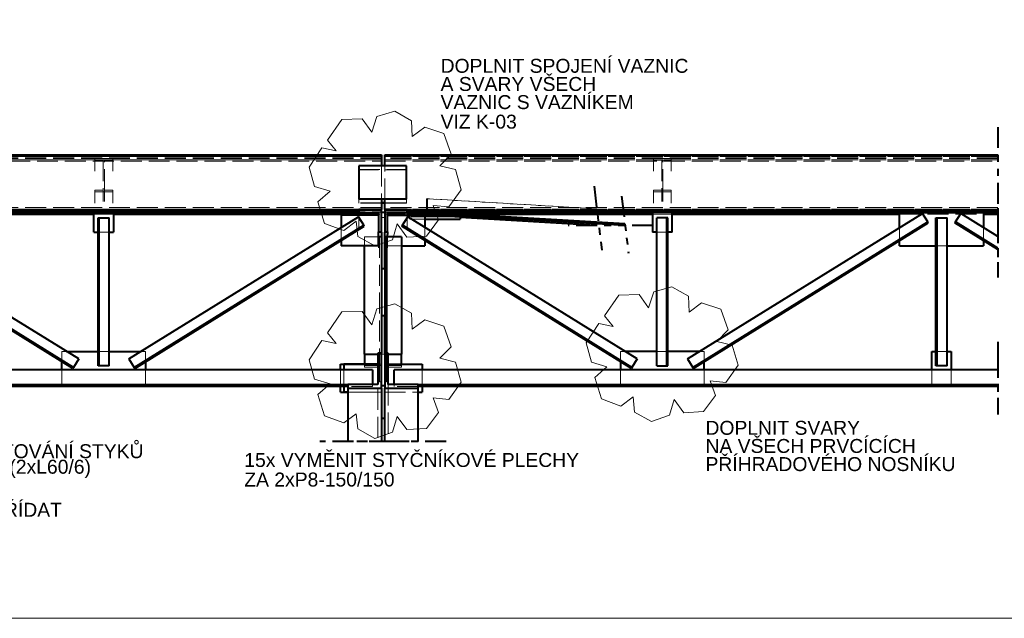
# Model space of a CAD drawing. Header units: metres. Extents: x 235 to 340, y 94 to 153.
# Tile 3 of 48: x 242.15 to 256.25, y 106.91 to 115.49. Entities that reach past the tile are written whole.
import ezdxf

# ---------------------------------------------------------------- set-up
doc = ezdxf.new("R2010")
doc.units = ezdxf.units.M
doc.linetypes.add('__RA_2', pattern=[0.4, 0.3, -0.1])
doc.linetypes.add('__RA_4', pattern=[0.6, 0.3, -0.1, 0, -0.1, 0, -0.1])
doc.layers.add('POPIS', color=7, linetype='Continuous', lineweight=13)
doc.layers.add('Standard', color=7, linetype='Continuous', lineweight=40)
doc.styles.add('ARIAL', font='ARIAL.TTF')

msp = doc.modelspace()

# ---------------------------------------------------------------- linework, layer by layer
at = {"layer": 'Standard', "color": 1, "linetype": '__RA_4', "lineweight": 40}
for p, q in [((256.162, 113.948), (256.162, 112.354)), ((250.378, 113.098), (250.489, 112.185)), ((250.771, 112.957), (250.871, 112.139)), ((256.162, 112.787), (256.162, 112.693)), ((256.162, 112.781), (256.162, 111.811)), ((256.162, 112.761), (256.162, 112.667)), ((256.162, 112.611), (256.162, 111.792)), ((251.222, 112.536), (250.005, 112.536)), ((256.162, 110.867), (256.162, 109.851)), ((256.162, 110.651), (256.162, 109.827)), ((247.731, 109.443), (246.451, 109.443)), ((248.259, 109.443), (246.979, 109.443))]:
    msp.add_line(p, q, dxfattribs=at)
at = {"layer": 'Standard', "color": 1, "linetype": 'Continuous', "lineweight": 40}
for p, q in [((238.399, 113.55), (247.331, 113.55)), ((247.331, 113.55), (247.331, 113.394)), ((247.379, 113.394), (247.379, 113.55)), ((247.379, 113.55), (256.162, 113.55)), ((247.691, 113.394), (247.011, 113.394)), ((247.011, 113.394), (247.011, 112.915)), ((247.691, 112.915), (247.691, 113.394)), ((247.011, 112.915), (247.011, 112.912)), ((247.691, 112.915), (247.011, 112.915)), ((247.691, 112.912), (247.011, 112.912)), ((247.331, 112.912), (247.331, 112.765)), ((247.379, 112.861), (247.331, 112.861)), ((247.379, 112.857), (247.331, 112.857)), ((247.379, 112.765), (247.379, 112.912)), ((247.691, 112.912), (247.691, 112.915)), ((247.011, 112.753), (238.399, 112.753)), ((238.399, 112.727), (247.011, 112.727)), ((247.011, 112.727), (238.399, 112.727)), ((242.996, 110.624), (239.63, 112.71)), ((239.955, 112.701), (243.215, 112.701)), ((243.215, 112.723), (243.495, 112.723)), ((243.215, 112.443), (243.215, 112.723)), ((243.495, 112.723), (243.495, 112.443)), ((243.495, 112.701), (247.011, 112.701)), ((247.011, 112.765), (247.011, 112.725)), ((247.331, 112.765), (247.011, 112.765)), ((247.011, 112.683), (247.011, 112.725)), ((247.011, 112.725), (247.291, 112.725)), ((247.291, 112.725), (247.291, 112.444)), ((247.331, 112.444), (247.331, 112.765)), ((247.379, 112.721), (247.331, 112.721)), ((247.379, 112.765), (247.379, 112.444)), ((247.699, 112.765), (247.379, 112.765)), ((247.419, 112.725), (247.699, 112.725)), ((247.419, 112.444), (247.419, 112.725)), ((247.699, 112.725), (247.699, 112.765)), ((256.162, 112.753), (247.699, 112.753)), ((247.699, 112.727), (256.162, 112.727)), ((256.162, 112.727), (247.699, 112.727)), ((247.699, 112.725), (247.699, 112.683)), ((247.699, 112.701), (251.215, 112.701)), ((247.739, 112.683), (247.739, 112.701)), ((248.459, 112.701), (247.739, 112.701)), ((250.82, 112.56), (248.459, 112.701)), ((248.459, 112.67), (248.459, 112.701)), ((251.495, 112.723), (251.215, 112.723)), ((251.215, 112.723), (251.215, 112.443)), ((251.495, 112.443), (251.495, 112.723)), ((251.495, 112.701), (254.755, 112.701)), ((251.715, 110.624), (255.081, 112.71)), ((254.755, 112.723), (255.955, 112.723)), ((254.755, 112.509), (254.755, 112.723)), ((255.157, 112.588), (255.081, 112.71)), ((255.554, 112.588), (255.63, 112.71)), ((256.162, 112.381), (255.63, 112.71)), ((255.955, 112.723), (255.955, 112.509)), ((255.955, 112.701), (256.162, 112.701)), ((242.912, 110.488), (239.546, 112.574)), ((242.92, 110.501), (239.554, 112.588)), ((243.275, 112.647), (243.291, 112.647)), ((243.275, 110.527), (243.275, 112.647)), ((243.291, 112.647), (243.435, 112.647)), ((243.291, 110.527), (243.291, 112.647)), ((243.435, 110.527), (243.435, 112.647)), ((243.715, 110.624), (247.002, 112.662)), ((247.291, 112.683), (246.755, 112.683)), ((246.755, 112.683), (246.755, 112.509)), ((247.078, 112.539), (247.002, 112.662)), ((247.419, 112.683), (247.955, 112.683)), ((247.633, 112.539), (247.709, 112.662)), ((250.996, 110.624), (247.709, 112.662)), ((247.955, 112.683), (247.955, 112.509)), ((247.955, 112.67), (248.459, 112.67)), ((247.955, 112.629), (248.459, 112.629)), ((250.822, 112.536), (248.459, 112.677)), ((248.459, 112.67), (248.459, 112.629)), ((250.405, 112.536), (248.459, 112.652)), ((251.275, 110.527), (251.275, 112.647)), ((251.419, 112.647), (251.275, 112.647)), ((251.419, 110.527), (251.419, 112.647)), ((251.435, 112.647), (251.419, 112.647)), ((251.435, 110.527), (251.435, 112.647)), ((251.791, 110.501), (255.157, 112.588)), ((251.799, 110.488), (255.165, 112.574)), ((255.165, 112.574), (255.157, 112.588)), ((255.275, 112.647), (255.291, 112.647)), ((255.275, 110.527), (255.275, 112.647)), ((255.291, 112.647), (255.435, 112.647)), ((255.291, 110.527), (255.291, 112.647)), ((255.435, 110.527), (255.435, 112.647)), ((255.546, 112.574), (255.554, 112.588)), ((256.162, 112.192), (255.546, 112.574)), ((256.162, 112.211), (255.554, 112.588)), ((243.215, 112.443), (243.275, 112.443)), ((243.435, 112.443), (243.495, 112.443)), ((243.791, 110.501), (247.078, 112.539)), ((243.799, 110.488), (247.086, 112.526)), ((247.086, 112.526), (247.078, 112.539)), ((247.291, 112.407), (247.291, 112.444)), ((247.291, 112.444), (247.331, 112.444)), ((247.291, 112.243), (247.291, 112.407)), ((247.331, 112.44), (247.331, 112.444)), ((247.331, 112.44), (247.331, 111.921)), ((247.379, 112.444), (247.419, 112.444)), ((247.379, 112.444), (247.379, 112.44)), ((247.379, 111.921), (247.379, 112.44)), ((247.419, 112.444), (247.419, 112.407)), ((247.419, 112.374), (247.419, 112.407)), ((247.625, 112.526), (247.633, 112.539)), ((250.912, 110.488), (247.625, 112.526)), ((250.92, 110.501), (247.633, 112.539)), ((251.275, 112.443), (251.215, 112.443)), ((251.495, 112.443), (251.435, 112.443)), ((246.755, 112.321), (246.755, 112.243)), ((247.331, 112.374), (247.291, 112.374)), ((247.403, 112.374), (247.379, 112.374)), ((247.619, 112.374), (247.403, 112.374)), ((247.403, 112.374), (247.403, 110.706)), ((247.619, 112.374), (247.619, 110.694)), ((247.955, 112.321), (247.955, 112.243)), ((254.755, 112.243), (254.755, 112.321)), ((255.955, 112.321), (255.955, 112.243)), ((247.291, 112.243), (246.755, 112.243)), ((247.091, 110.694), (247.091, 112.243)), ((247.619, 112.243), (247.955, 112.243)), ((254.755, 112.243), (255.275, 112.243)), ((255.435, 112.243), (255.955, 112.243)), ((247.331, 111.921), (247.331, 111.244)), ((247.331, 111.921), (247.379, 111.921)), ((247.379, 111.921), (247.379, 111.244)), ((247.331, 111.244), (247.331, 110.706)), ((247.379, 111.244), (247.331, 111.244)), ((247.379, 110.706), (247.379, 111.244)), ((242.823, 110.731), (243.275, 110.731)), ((243.435, 110.731), (243.888, 110.731)), ((251.275, 110.731), (250.823, 110.731)), ((251.888, 110.731), (251.435, 110.731)), ((255.215, 110.731), (255.275, 110.731)), ((255.215, 110.467), (255.215, 110.731)), ((255.435, 110.731), (255.495, 110.731)), ((255.495, 110.731), (255.495, 110.467)), ((242.755, 110.467), (242.755, 110.585)), ((242.996, 110.624), (242.92, 110.501)), ((243.715, 110.624), (243.791, 110.501)), ((243.955, 110.585), (243.955, 110.467)), ((247.091, 110.694), (247.091, 110.547)), ((247.091, 110.694), (247.283, 110.694)), ((247.331, 110.706), (247.283, 110.706)), ((247.283, 110.706), (247.283, 110.257)), ((247.331, 110.207), (247.331, 110.706)), ((247.379, 110.706), (247.379, 110.207)), ((247.427, 110.706), (247.379, 110.706)), ((247.427, 110.257), (247.427, 110.706)), ((247.427, 110.694), (247.619, 110.694)), ((247.619, 110.547), (247.619, 110.694)), ((250.755, 110.585), (250.755, 110.467)), ((250.996, 110.624), (250.92, 110.501)), ((251.715, 110.624), (251.791, 110.501)), ((251.955, 110.467), (251.955, 110.585)), ((247.203, 110.467), (238.399, 110.467)), ((242.92, 110.501), (242.912, 110.488)), ((243.291, 110.527), (243.275, 110.527)), ((243.435, 110.527), (243.291, 110.527)), ((243.791, 110.501), (243.799, 110.488)), ((246.747, 110.547), (247.283, 110.547)), ((246.747, 110.467), (246.747, 110.547)), ((247.283, 110.547), (246.795, 110.547)), ((246.795, 110.547), (246.795, 110.467)), ((247.203, 110.467), (247.203, 110.257)), ((247.427, 110.547), (247.915, 110.547)), ((256.162, 110.467), (247.515, 110.467)), ((247.515, 110.257), (247.515, 110.467)), ((247.915, 110.547), (247.915, 110.467)), ((250.92, 110.501), (250.912, 110.488)), ((251.275, 110.527), (251.419, 110.527)), ((251.419, 110.527), (251.435, 110.527)), ((251.791, 110.501), (251.799, 110.488)), ((255.291, 110.527), (255.275, 110.527)), ((255.435, 110.527), (255.291, 110.527)), ((246.851, 110.251), (238.399, 110.251)), ((246.851, 110.227), (238.399, 110.227)), ((246.747, 110.147), (246.747, 110.227)), ((246.747, 110.147), (246.851, 110.147)), ((246.795, 110.227), (246.795, 110.147)), ((246.851, 110.147), (246.795, 110.147)), ((247.283, 110.257), (246.851, 110.257)), ((246.851, 110.257), (246.851, 110.207)), ((246.851, 110.207), (247.331, 110.207)), ((246.851, 110.207), (246.851, 109.443)), ((247.331, 110.245), (247.379, 110.245)), ((247.331, 110.207), (247.331, 109.443)), ((247.379, 109.443), (247.379, 110.207)), ((247.379, 110.207), (247.859, 110.207)), ((247.859, 110.257), (247.427, 110.257)), ((247.859, 110.207), (247.859, 110.257)), ((256.162, 110.251), (247.859, 110.251)), ((256.162, 110.227), (247.859, 110.227)), ((247.859, 109.443), (247.859, 110.207)), ((247.859, 110.147), (247.915, 110.147)), ((247.915, 110.227), (247.915, 110.147)), ((247.379, 109.771), (247.331, 109.771))]:
    msp.add_line(p, q, dxfattribs=at)
at = {"layer": 'Standard', "color": 136, "linetype": '__RA_2', "lineweight": 18}
for p, q in [((238.399, 113.524), (247.331, 113.524)), ((247.331, 113.524), (238.399, 113.524)), ((247.331, 113.504), (238.399, 113.504)), ((247.331, 113.498), (238.399, 113.498)), ((238.399, 113.48), (247.331, 113.48)), ((247.331, 113.48), (238.399, 113.48)), ((238.399, 113.457), (247.331, 113.457)), ((243.483, 113.498), (243.227, 113.498)), ((243.227, 113.498), (243.227, 113.473)), ((243.227, 113.473), (243.347, 113.473)), ((243.227, 113.473), (243.227, 113.313)), ((243.347, 113.473), (243.347, 113.045)), ((243.364, 113.473), (243.483, 113.473)), ((243.364, 113.045), (243.364, 113.473)), ((243.483, 113.473), (243.483, 113.498)), ((243.483, 113.473), (243.483, 113.313)), ((247.011, 113.39), (247.691, 113.39)), ((247.331, 113.394), (247.331, 112.912)), ((247.379, 113.524), (256.162, 113.524)), ((256.162, 113.524), (247.379, 113.524)), ((256.162, 113.504), (247.379, 113.504)), ((256.162, 113.498), (247.379, 113.498)), ((247.379, 113.48), (256.162, 113.48)), ((256.162, 113.48), (247.379, 113.48)), ((247.379, 113.457), (256.162, 113.457)), ((247.379, 112.912), (247.379, 113.394)), ((251.227, 113.498), (251.227, 113.473)), ((251.483, 113.498), (251.227, 113.498)), ((251.227, 113.313), (251.227, 113.473)), ((251.227, 113.473), (251.347, 113.473)), ((251.347, 113.473), (251.347, 113.045)), ((251.364, 113.473), (251.483, 113.473)), ((251.364, 113.045), (251.364, 113.473)), ((251.483, 113.473), (251.483, 113.498)), ((251.483, 113.313), (251.483, 113.473)), ((247.011, 113.339), (247.691, 113.339)), ((247.691, 113.336), (247.011, 113.336)), ((243.227, 113.045), (243.227, 113.02)), ((243.347, 113.045), (243.227, 113.045)), ((243.227, 113.02), (243.483, 113.02)), ((243.227, 113.02), (243.227, 112.857)), ((243.347, 113.045), (243.347, 112.882)), ((243.364, 113.045), (243.364, 112.882)), ((243.483, 113.045), (243.364, 113.045)), ((243.483, 113.02), (243.483, 113.045)), ((243.483, 113.02), (243.483, 112.857)), ((251.227, 113.045), (251.227, 113.02)), ((251.347, 113.045), (251.227, 113.045)), ((251.227, 113.02), (251.483, 113.02)), ((251.227, 112.857), (251.227, 113.02)), ((251.347, 112.882), (251.347, 113.045)), ((251.364, 112.882), (251.364, 113.045)), ((251.483, 113.045), (251.364, 113.045)), ((251.483, 113.02), (251.483, 113.045)), ((251.483, 112.857), (251.483, 113.02)), ((247.011, 112.861), (247.011, 112.912)), ((247.011, 112.857), (247.011, 112.861)), ((247.331, 112.861), (247.011, 112.861)), ((247.331, 112.857), (247.011, 112.857)), ((247.691, 112.861), (247.379, 112.861)), ((247.691, 112.857), (247.379, 112.857)), ((247.691, 112.912), (247.691, 112.861)), ((247.691, 112.861), (247.691, 112.857)), ((247.993, 112.922), (247.979, 112.92)), ((247.979, 112.92), (247.979, 112.681)), ((247.979, 112.92), (250.376, 112.777)), ((250.417, 112.777), (247.993, 112.922)), ((247.993, 112.707), (247.993, 112.922)), ((247.331, 112.794), (238.399, 112.794)), ((238.399, 112.771), (247.331, 112.771)), ((247.331, 112.771), (238.399, 112.771)), ((238.399, 112.747), (247.331, 112.747)), ((243.215, 112.701), (243.495, 112.701)), ((247.331, 112.753), (247.011, 112.753)), ((247.011, 112.727), (247.331, 112.727)), ((247.331, 112.727), (247.011, 112.727)), ((247.011, 112.701), (247.331, 112.701)), ((256.162, 112.794), (247.379, 112.794)), ((247.379, 112.771), (256.162, 112.771)), ((256.162, 112.771), (247.379, 112.771)), ((247.699, 112.753), (247.379, 112.753)), ((247.379, 112.747), (256.162, 112.747)), ((247.379, 112.727), (247.699, 112.727)), ((247.699, 112.727), (247.379, 112.727)), ((247.379, 112.701), (247.699, 112.701)), ((247.979, 112.681), (248.117, 112.698)), ((248.117, 112.722), (247.993, 112.707)), ((250.444, 112.56), (247.993, 112.707)), ((248.459, 112.701), (248.117, 112.722)), ((248.117, 112.698), (248.117, 112.722)), ((248.459, 112.677), (248.117, 112.698)), ((251.215, 112.701), (251.495, 112.701)), ((254.755, 112.701), (255.955, 112.701)), ((247.011, 112.496), (247.011, 112.683)), ((247.379, 112.653), (247.331, 112.653)), ((247.699, 112.683), (247.699, 112.496)), ((247.739, 112.67), (247.739, 112.683)), ((247.739, 112.67), (247.955, 112.67)), ((247.739, 112.629), (247.739, 112.67)), ((248.459, 112.66), (247.739, 112.66)), ((247.739, 112.629), (247.955, 112.629)), ((248.459, 112.652), (247.979, 112.681)), ((243.275, 112.443), (243.435, 112.443)), ((246.755, 112.509), (246.755, 112.321)), ((247.955, 112.509), (247.955, 112.321)), ((251.435, 112.443), (251.275, 112.443)), ((254.755, 112.321), (254.755, 112.509)), ((255.955, 112.509), (255.955, 112.321)), ((247.091, 112.243), (247.091, 112.374)), ((247.291, 112.374), (247.091, 112.374)), ((247.307, 112.374), (247.307, 110.694)), ((247.419, 112.243), (247.419, 112.374)), ((247.291, 112.215), (247.291, 112.243)), ((247.419, 112.243), (247.619, 112.243)), ((247.419, 112.243), (247.419, 112.215)), ((255.275, 112.243), (255.435, 112.243)), ((242.755, 110.731), (242.823, 110.731)), ((242.755, 110.585), (242.755, 110.731)), ((243.275, 110.731), (243.435, 110.731)), ((243.888, 110.731), (243.955, 110.731)), ((243.955, 110.731), (243.955, 110.585)), ((250.823, 110.731), (250.755, 110.731)), ((250.755, 110.731), (250.755, 110.603)), ((251.435, 110.731), (251.275, 110.731)), ((251.955, 110.731), (251.888, 110.731)), ((251.955, 110.585), (251.955, 110.731)), ((255.275, 110.731), (255.435, 110.731)), ((247.283, 110.694), (247.331, 110.694)), ((247.307, 110.506), (247.307, 110.694)), ((247.379, 110.694), (247.331, 110.694)), ((247.379, 110.694), (247.403, 110.694)), ((247.403, 110.706), (247.403, 110.694)), ((247.403, 110.694), (247.403, 110.506)), ((247.403, 110.694), (247.427, 110.694)), ((250.755, 110.603), (250.755, 110.585)), ((242.755, 110.251), (242.755, 110.467)), ((243.955, 110.467), (243.955, 110.251)), ((246.747, 110.227), (246.747, 110.467)), ((246.795, 110.467), (246.795, 110.227)), ((247.091, 110.547), (247.091, 110.53)), ((247.331, 110.53), (247.091, 110.53)), ((247.091, 110.53), (247.091, 110.506)), ((247.091, 110.506), (247.307, 110.506)), ((247.331, 110.547), (247.283, 110.547)), ((247.307, 110.506), (247.307, 110.294)), ((247.379, 110.547), (247.427, 110.547)), ((247.619, 110.53), (247.379, 110.53)), ((247.403, 110.294), (247.403, 110.506)), ((247.403, 110.506), (247.619, 110.506)), ((247.619, 110.53), (247.619, 110.547)), ((247.619, 110.506), (247.619, 110.53)), ((247.915, 110.467), (247.915, 110.227)), ((250.755, 110.467), (250.755, 110.251)), ((251.955, 110.251), (251.955, 110.467)), ((255.215, 110.251), (255.215, 110.467)), ((255.495, 110.467), (255.495, 110.251)), ((247.307, 110.294), (247.331, 110.294)), ((247.379, 110.294), (247.403, 110.294)), ((247.203, 110.251), (246.851, 110.251)), ((247.203, 110.227), (246.851, 110.227)), ((247.331, 110.147), (246.851, 110.147)), ((246.851, 110.147), (247.283, 110.147)), ((247.203, 110.257), (247.203, 110.251)), ((247.203, 110.251), (247.203, 110.227)), ((247.283, 109.493), (247.283, 110.257)), ((247.379, 110.147), (247.859, 110.147)), ((247.427, 110.257), (247.427, 109.493)), ((247.515, 110.251), (247.515, 110.257)), ((247.859, 110.251), (247.515, 110.251)), ((247.515, 110.227), (247.515, 110.251)), ((247.859, 110.227), (247.515, 110.227))]:
    msp.add_line(p, q, dxfattribs=at)
at = {"layer": 'Standard', "color": 7, "linetype": 'Continuous', "lineweight": 13}
for points in [[(238.139, 106.907), (256.562, 106.907), (256.562, 115.486)], [(247.524, 114.174), (247.266, 114.101), (247.193, 113.874)], [(247.774, 113.812), (247.762, 114.038), (247.524, 114.174)], [(246.764, 114.057), (246.561, 113.758), (246.683, 113.606)], [(247.193, 113.874), (247.058, 114.064), (246.764, 114.057)], [(248.227, 113.855), (247.952, 113.945), (247.774, 113.812)], [(248.168, 113.393), (248.33, 113.558), (248.227, 113.855)], [(246.683, 113.606), (246.477, 113.648), (246.296, 113.372)], [(248.475, 113.05), (248.391, 113.337), (248.168, 113.393)], [(246.296, 113.372), (246.375, 113.096), (246.596, 113.029)], [(246.596, 113.029), (246.423, 112.874), (246.517, 112.567)], [(248.072, 112.825), (248.3, 112.802), (248.475, 113.05)], [(247.979, 112.386), (248.152, 112.617), (248.072, 112.825)], [(246.517, 112.567), (246.795, 112.466), (246.972, 112.597)], [(246.972, 112.597), (246.992, 112.38), (247.236, 112.245)], [(247.236, 112.245), (247.491, 112.333), (247.557, 112.56)], [(247.557, 112.56), (247.698, 112.371), (247.979, 112.386)], [(251.49, 111.657), (251.232, 111.585), (251.16, 111.357)], [(251.741, 111.295), (251.729, 111.522), (251.49, 111.657)], [(247.524, 111.414), (247.266, 111.341), (247.193, 111.114)], [(247.774, 111.052), (247.762, 111.278), (247.524, 111.414)], [(250.731, 111.54), (250.528, 111.241), (250.65, 111.089)], [(251.16, 111.357), (251.025, 111.548), (250.731, 111.54)], [(252.194, 111.338), (251.918, 111.429), (251.741, 111.295)], [(246.764, 111.297), (246.561, 110.998), (246.683, 110.846)], [(247.193, 111.114), (247.058, 111.304), (246.764, 111.297)], [(252.135, 110.876), (252.297, 111.041), (252.194, 111.338)], [(248.227, 111.095), (247.952, 111.185), (247.774, 111.052)], [(248.168, 110.633), (248.33, 110.798), (248.227, 111.095)], [(250.65, 111.089), (250.444, 111.131), (250.263, 110.855)], [(246.683, 110.846), (246.477, 110.888), (246.296, 110.612)], [(250.263, 110.855), (250.341, 110.579), (250.562, 110.513)], [(252.441, 110.534), (252.358, 110.82), (252.135, 110.876)], [(246.296, 110.612), (246.375, 110.336), (246.596, 110.269)], [(248.475, 110.29), (248.391, 110.577), (248.168, 110.633)], [(250.562, 110.513), (250.39, 110.357), (250.484, 110.051)], [(252.039, 110.308), (252.266, 110.285), (252.441, 110.534)], [(248.072, 110.065), (248.3, 110.042), (248.475, 110.29)], [(251.946, 109.869), (252.118, 110.1), (252.039, 110.308)], [(246.596, 110.269), (246.423, 110.114), (246.517, 109.807)], [(247.979, 109.626), (248.152, 109.857), (248.072, 110.065)], [(250.484, 110.051), (250.762, 109.949), (250.938, 110.081)], [(250.938, 110.081), (250.959, 109.863), (251.202, 109.728)], [(251.202, 109.728), (251.458, 109.817), (251.523, 110.043)], [(251.523, 110.043), (251.665, 109.854), (251.946, 109.869)], [(246.517, 109.807), (246.795, 109.706), (246.972, 109.837)], [(246.972, 109.837), (246.992, 109.62), (247.236, 109.485)], [(247.236, 109.485), (247.491, 109.573), (247.557, 109.8)], [(247.557, 109.8), (247.698, 109.611), (247.979, 109.626)]]:
    msp.add_lwpolyline(points, dxfattribs=at)

# ---------------------------------------------------------------- texts
at = {"layer": 'POPIS', "color": 204, "linetype": 'Continuous', "lineweight": 13, "char_height": 0.2, "width": 0.09912, "attachment_point": 7, "style": 'ARIAL'}
for s, insert in [('\\W0.99;DOPLNIT\\~SPOJENÍ\\~VAZNIC', (248.18, 114.722)), ('\\W0.99;A\\~SVARY\\~VŠECH\\~', (248.18, 114.462)), ('\\W0.99;VAZNIC\\~S\\~VAZNÍKEM', (248.18, 114.202)), ('\\W0.99;VIZ\\~K-03', (248.18, 113.922)), ('\\W0.99;DOPLNIT\\~SVARY', (251.974, 109.534)), ('\\W0.99;10x\\~DOPLNIT\\~PŘEPLÁTOVÁNÍ\\~STYKŮ', (239.006, 109.199)), ('\\W0.99;NA\\~VŠECH\\~PRVCÍCÍCH', (251.974, 109.274)), ('\\W0.99;15x\\~VYMĚNIT\\~STYČNÍKOVÉ\\~PLECHY', (245.368, 109.073)), ('\\W0.99;PÁSNIC\\~4x\\~P10-40-300\\~(2xL60/6)', (239.006, 108.919)), ('\\W0.99;PŘÍHRADOVÉHO\\~NOSNÍKU', (251.974, 109.014)), ('\\W0.99;ZA\\~2xP8-150/150', (245.368, 108.793)), ('\\W0.99;PŘEPLÁTOVÁNÍ\\~VYSTŘÍDAT', (239.006, 108.359))]:
    msp.add_mtext(s, dxfattribs=dict(at, insert=insert))

doc.saveas('drawing.dxf')
